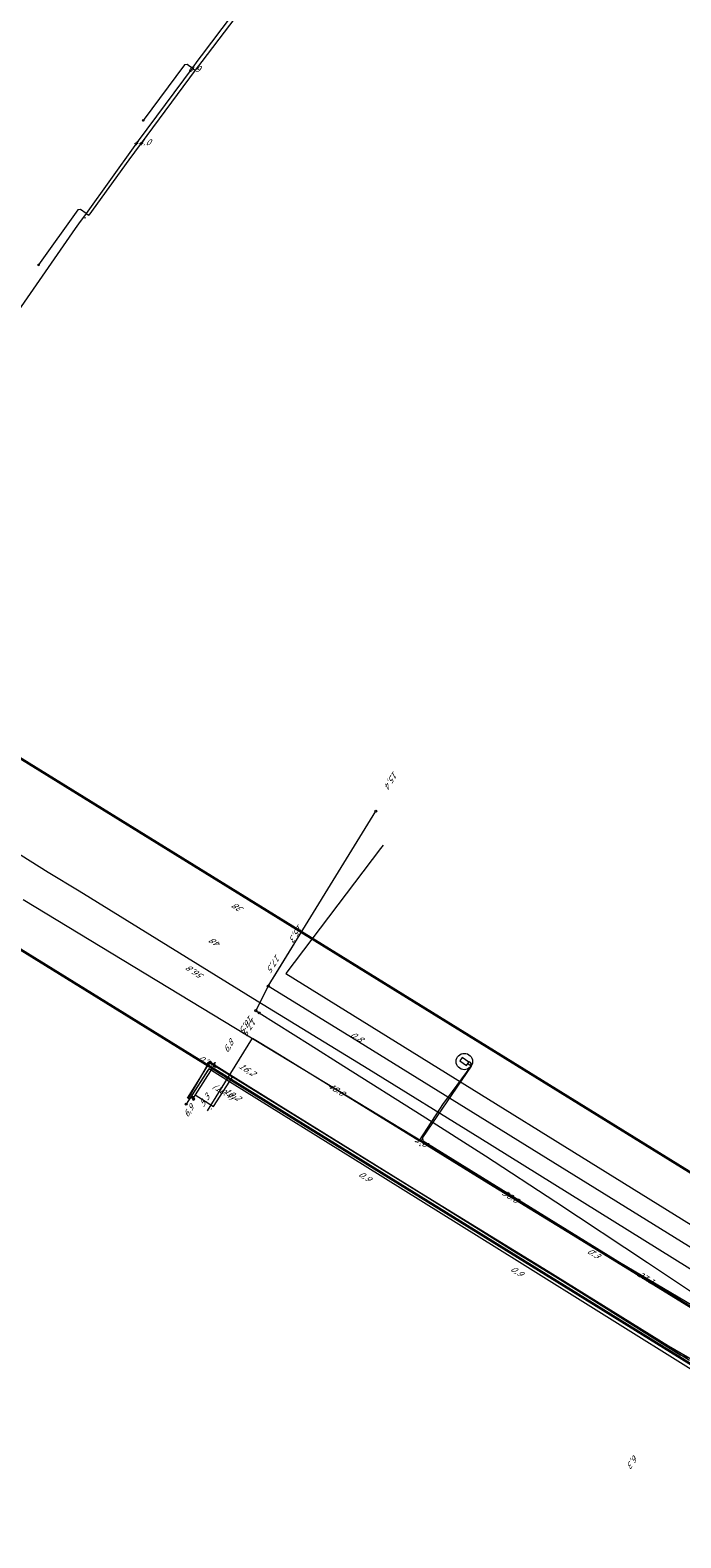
# Model space of a CAD drawing. Header units: metres. Extents: x 124576 to 133557, y 395865 to 402386.
# Tile 187 of 256: x 126742 to 126901, y 401491 to 401860. Entities that reach past the tile are written whole.
import ezdxf
from ezdxf.enums import TextEntityAlignment as Align

# ---------------------------------------------------------------- set-up
doc = ezdxf.new("R2010")
doc.units = ezdxf.units.M
doc.header["$MEASUREMENT"] = 0
for name, color, linetype, lineweight, true_color in [('LG_AanduidingEisVoorzorgsmaatregel', 7, 'Continuous', 40, 0xf7284a), ('LG_buisleidingGevaarlijkeInhoud_NV_Nederlandse_Gasunie_West', 7, 'Continuous', 13, 0xff9b00), ('LG_Datatransport_KPN_BV', 3, 'Continuous', 13, 0x00ff00), ('LG_Datatransport_Tele2_Nederland_BV', 3, 'Continuous', 13, 0x00ff00), ('LG_Gas_Hoge_Druk', 7, 'Continuous', 13, 0xff9b00), ('LG_Gas_Hoge_Druk_Enexis_Netbeheer_BV', 7, 'Continuous', 13, 0xff9b00), ('LG_Gas_Hoge_Druk_P_Enexis_Netbeheer_BV', 7, 'Continuous', 13, 0xff9b00), ('LG_Gas_Lage_Druk', 7, 'Continuous', 13, 0xffdc7d), ('LG_Gas_Lage_Druk_Enexis_Netbeheer_BV', 7, 'Continuous', 13, 0xffdc7d), ('LG_Gas_Lage_Druk_P_Enexis_Netbeheer_BV', 7, 'Continuous', 13, 0xffdc7d), ('LG_Laag_Spanning_Enexis_Netbeheer_BV', 7, 'Continuous', 13, 0x960000), ('LG_unet-4_Brabant_Water', 5, 'Continuous', 13, 0x0000ff)]:
    doc.layers.add(name, color=color, linetype=linetype, lineweight=lineweight, true_color=true_color)
for name, color, linetype, lineweight in [('LG_Datatransport_P_KPN_BV', 7, 'Continuous', 0), ('LG_Laag_Spanning_P_Enexis_Netbeheer_BV', 7, 'Continuous', 0), ('LG_n00003_Spitters_Electrotechniek_BV', 7, 'Continuous', 13), ('MV_Datatransport', 7, 'Continuous', 0), ('MV_Gas_Hoge_Druk', 7, 'Continuous', 0), ('MV_Gas_Hoge_Druk_lijn', 7, 'Continuous', 0), ('MV_Gas_Hoge_Druk_pijl', 7, 'Continuous', 0), ('MV_Gas_Lage_Druk', 7, 'Continuous', 0), ('MV_Gas_Lage_Druk_pijl', 7, 'Continuous', 0), ('MV_Laag_Spanning', 7, 'Continuous', 0), ('MV_Laag_Spanning_lijn', 7, 'Continuous', 0), ('MV_Laag_Spanning_pijl', 7, 'Continuous', 0)]:
    doc.layers.add(name, color=color, linetype=linetype, lineweight=lineweight)
doc.styles.add('Klic_Annotatie', font='verdanai.ttf', dxfattribs={"oblique": 20, "height": 1.4})

# ---------------------------------------------------------------- blocks, each defined once
blk = doc.blocks.new('Mof')
at = {"layer": 'LG_Laag_Spanning_P_Enexis_Netbeheer_BV'}
h = blk.add_hatch(color=256, dxfattribs=at)
edge = h.paths.add_edge_path()
edge.add_arc((0, 0), 2, 0, 360)
blk = doc.blocks.new('Streetlight')
at = {"layer": 'LG_Laag_Spanning_P_Enexis_Netbeheer_BV'}
for p, q in [((-1.8, 1.8), (-1.1, 1.1)), ((0, 2.5), (0, 1.5)), ((1.8, 1.8), (1.1, 1.1)), ((-1.1, -1.1), (-1.8, -1.8)), ((0, -1.5), (0, -2.5)), ((1.1, -1.1), (1.8, -1.8))]:
    blk.add_line(p, q, dxfattribs=at)
at = {"layer": 'LG_Laag_Spanning_P_Enexis_Netbeheer_BV', "flags": 128}
for points in [[(-2.5, 0), (-1.5, 0)], [(1.5, 0), (2.5, 0)]]:
    blk.add_lwpolyline(points, dxfattribs=at)
at = {"layer": 'LG_Laag_Spanning_P_Enexis_Netbeheer_BV'}
blk.add_circle((0, 0), 1.5, dxfattribs=at)
blk = doc.blocks.new('Eindkap')
at = {"layer": 'LG_Gas_Lage_Druk_P_Enexis_Netbeheer_BV', "flags": 128}
blk.add_lwpolyline([(-0.8, -2.5), (1.7, -2.5), (1.7, 2.5), (-0.8, 2.5), (-2, 1.2), (-2, -1.2), (-0.8, -2.5)], close=True, dxfattribs=at)
blk = doc.blocks.new('DeliveryPoint_1')
at = {"layer": 'LG_Gas_Lage_Druk_P_Enexis_Netbeheer_BV', "flags": 128}
blk.add_lwpolyline([(-3.8, -2.5), (3.8, -2.5), (3.8, 2.5), (-3.8, 2.5), (-3.8, -2.5)], close=True, dxfattribs=at)
blk.add_lwpolyline([(-3.8, 2.5), (-3.8, 2.2), (0, 0), (3.8, 2.2)], dxfattribs=at)
blk = doc.blocks.new('Aftakzadel')
at = {"layer": 'LG_Gas_Lage_Druk_P_Enexis_Netbeheer_BV', "flags": 128}
blk.add_lwpolyline([(3, 3.1, 0.414214), (1, 1.1), (1, -6.4), (-1, -6.4), (-1, 1.1, 0.414214), (-3, 3.1), (-5.5, 3.1), (-5.5, 4.1), (-3, 4.1, -0.414214), (0, 1.1, -0.414214), (3, 4.1), (5.5, 4.1), (5.5, 3.1), (3, 3.1)], format="xyb", close=True, dxfattribs=at)
blk = doc.blocks.new('Afsluiter_1')
at = {"layer": 'LG_Gas_Hoge_Druk_P_Enexis_Netbeheer_BV'}
blk.add_line((0, -2.5), (0, 2.5), dxfattribs=at)
at = {"layer": 'LG_Gas_Hoge_Druk_P_Enexis_Netbeheer_BV', "extrusion": (0, 0, -1)}
blk.add_solid([(0.2, 2.5), (-0.3, 2.5), (0.2, -2.5), (-0.3, -2.5)], dxfattribs=at)
blk = doc.blocks.new('m_pijl')
at = {"layer": 'MV_Laag_Spanning_pijl'}
blk.add_hatch(color=7, dxfattribs=at).paths.add_polyline_path([(-1, -0.3), (-1, 0), (-1, 0.3), (0, 0)])
at = {"layer": 'MV_Laag_Spanning_pijl', "flags": 128}
blk.add_lwpolyline([(-1, 0), (-1, 0.3), (0, 0), (-1, -0.3), (-1, 0)], close=True, dxfattribs=at)
blk = doc.blocks.new('m_pijl_3')
at = {"layer": 'MV_Gas_Hoge_Druk_pijl'}
blk.add_hatch(color=7, dxfattribs=at).paths.add_polyline_path([(-1, -0.3), (-1, 0), (-1, 0.3), (0, 0)])
at = {"layer": 'MV_Gas_Hoge_Druk_pijl', "flags": 128}
blk.add_lwpolyline([(-1, 0), (-1, 0.3), (0, 0), (-1, -0.3), (-1, 0)], close=True, dxfattribs=at)
blk = doc.blocks.new('m_pijl_2')
at = {"layer": 'MV_Gas_Lage_Druk_pijl'}
blk.add_hatch(color=7, dxfattribs=at).paths.add_polyline_path([(-1, -0.3), (-1, 0), (-1, 0.3), (0, 0)])
at = {"layer": 'MV_Gas_Lage_Druk_pijl', "flags": 128}
blk.add_lwpolyline([(-1, 0), (-1, 0.3), (0, 0), (-1, -0.3), (-1, 0)], close=True, dxfattribs=at)
blk = doc.blocks.new('Onbekend_3')
at = {"layer": 'LG_Datatransport_P_KPN_BV'}
blk.add_hatch(color=256, dxfattribs=at).paths.add_polyline_path([(-0.3, -1.1, -0.262633), (0.2, 0.2), (0.6, 0.5, 0.379827), (0.7, 1.3), (0.7, 1.3, 0.228508), (0, 1.5), (0, 1.5, 0.459053), (-0.8, 0.8), (-1.3, 0.9, -0.414214), (-0.1, 2, -0.243799), (1.1, 1.5, -0.379827), (0.9, 0.1), (0.5, -0.2, 0.262633), (0.2, -1.1), (-0.2, -1.1)])
blk.add_circle((0, 0), 2.5, dxfattribs=at)
at = {"layer": 'LG_Datatransport_P_KPN_BV', "extrusion": (0, 0, -1)}
blk.add_solid([(0.3, -2.1), (-0.2, -2.1), (0.3, -1.5), (-0.2, -1.5)], dxfattribs=at)
blk = doc.blocks.new('Mof_2')
at = {"layer": 'LG_Datatransport_P_KPN_BV'}
h = blk.add_hatch(color=256, dxfattribs=at)
edge = h.paths.add_edge_path()
edge.add_arc((0, 0), 2, 0, 360)

msp = doc.modelspace()

# ---------------------------------------------------------------- linework, layer by layer
at = {"layer": 'LG_AanduidingEisVoorzorgsmaatregel', "flags": 128}
msp.add_lwpolyline([(126983.11, 401491.11), (126971.88, 401491.11), (126660.45, 401683.71), (126660.45, 401730.47), (127001.43, 401519.73)], dxfattribs=at)
msp.add_lwpolyline([(126983.11, 401491.11), (126971.88, 401491.11), (126660.45, 401683.71), (126660.45, 401730.47), (127001.43, 401519.73)], dxfattribs=at)
at = {"layer": 'LG_buisleidingGevaarlijkeInhoud_NV_Nederlandse_Gasunie_West', "flags": 128}
msp.add_lwpolyline([(126990.57, 401502.77), (126974.09, 401512.97), (126960.5, 401521.51), (126906, 401555.03), (126851.6, 401588.85), (126824.42, 401605.66), (126797.14, 401622.39), (126753.57, 401649.35), (126746.01, 401653.91), (126702.16, 401681.41), (126674.94, 401698.35), (126646.85, 401715.64), (126635.83, 401722.3), (126633.13, 401723.85)], dxfattribs=at)
at = {"layer": 'LG_Datatransport_KPN_BV'}
for p, q in [((126799.87, 401626.07), (126826.19, 401668.88)), ((126801.04, 401628.04), (126806.31, 401636.55)), ((126796.82, 401620.08), (126797.64, 401619.56)), ((126785.07, 401605.51), (126779.79, 401597.23))]:
    msp.add_line(p, q, dxfattribs=at)
at = {"layer": 'LG_Datatransport_KPN_BV', "flags": 128}
for points in [[(126799.87, 401626.07), (126796.82, 401620.08), (126796.82, 401620.08)], [(126923.85, 401549.31), (126820.19, 401613.48), (126799.87, 401626.07)], [(126797.64, 401619.56), (126810.1, 401611.69), (126818.32, 401606.5), (126837.48, 401594.4), (126853.01, 401584.58), (126870.18, 401573.3), (126892.6, 401558.43), (126913.15, 401544.8), (126916.72, 401542.38)], [(126904.6, 401531.5), (126860.74, 401558.89), (126823.58, 401582.07), (126791.06, 401602.26), (126785.28, 401605.83), (126779.79, 401597.23)]]:
    msp.add_lwpolyline(points, dxfattribs=at)
at = {"layer": 'LG_Datatransport_Tele2_Nederland_BV', "flags": 128}
msp.add_lwpolyline([(126827.94, 401660.57), (126827.32, 401659.79), (126804.16, 401629.19), (126922.01, 401556.07), (126926.65, 401556.98)], dxfattribs=at)
at = {"layer": 'LG_Gas_Hoge_Druk', "flags": 128}
msp.add_lwpolyline([(126848.37, 401606.66), (126848.37, 401606.66), (126848.38, 401606.66), (126848.38, 401606.66), (126848.38, 401606.66), (126848.38, 401606.67), (126848.38, 401606.67), (126848.94, 401607.5), (126848.94, 401607.5), (126848.94, 401607.5), (126848.94, 401607.5), (126848.94, 401607.5), (126848.94, 401607.5), (126848.94, 401607.51), (126848.94, 401607.51), (126848.94, 401607.51), (126848.94, 401607.51), (126848.94, 401607.51), (126848.93, 401607.51), (126848.93, 401607.51), (126847.27, 401608.62), (126847.27, 401608.62), (126847.27, 401608.63), (126847.27, 401608.63), (126847.27, 401608.63), (126847.27, 401608.63), (126847.26, 401608.63), (126847.26, 401608.63), (126847.26, 401608.63), (126847.26, 401608.62), (126847.26, 401608.62), (126847.26, 401608.62), (126847.26, 401608.62), (126846.7, 401607.79), (126846.7, 401607.79), (126846.7, 401607.79), (126846.7, 401607.79), (126846.7, 401607.79), (126846.7, 401607.78), (126846.7, 401607.78), (126846.7, 401607.78), (126846.7, 401607.78), (126846.7, 401607.78), (126846.7, 401607.78), (126846.7, 401607.78), (126846.7, 401607.78), (126848.37, 401606.66), (126848.37, 401606.66), (126848.37, 401606.66), (126848.37, 401606.66), (126848.37, 401606.66), (126848.37, 401606.66), (126848.37, 401606.66)], dxfattribs=at)
at = {"layer": 'LG_Gas_Hoge_Druk_Enexis_Netbeheer_BV', "flags": 128}
for points in [[(126837.76, 401587.7), (126836.87, 401588.28), (126842.74, 401597.35), (126843.79, 401598.79), (126849.48, 401606.53), (126848.65, 401607.09)], [(126906.6, 401534.4), (126906.58, 401534.41), (126906.09, 401534.74), (126903.99, 401536.12), (126903.32, 401547.3), (126875.47, 401564.4), (126853.84, 401577.69), (126838.67, 401587.11), (126837.76, 401587.7)]]:
    msp.add_lwpolyline(points, dxfattribs=at)
at = {"layer": 'LG_Gas_Hoge_Druk_P_Enexis_Netbeheer_BV'}
msp.add_circle((126847.82, 401607.64), 2, dxfattribs=at)
at = {"layer": 'LG_Gas_Lage_Druk', "flags": 128}
msp.add_lwpolyline([(126848.37, 401606.66), (126848.37, 401606.66), (126848.38, 401606.66), (126848.38, 401606.66), (126848.38, 401606.66), (126848.38, 401606.67), (126848.38, 401606.67), (126848.94, 401607.5), (126848.94, 401607.5), (126848.94, 401607.5), (126848.94, 401607.5), (126848.94, 401607.5), (126848.94, 401607.5), (126848.94, 401607.51), (126848.94, 401607.51), (126848.94, 401607.51), (126848.94, 401607.51), (126848.94, 401607.51), (126848.93, 401607.51), (126848.93, 401607.51), (126847.27, 401608.62), (126847.27, 401608.62), (126847.27, 401608.63), (126847.27, 401608.63), (126847.27, 401608.63), (126847.27, 401608.63), (126847.26, 401608.63), (126847.26, 401608.63), (126847.26, 401608.63), (126847.26, 401608.62), (126847.26, 401608.62), (126847.26, 401608.62), (126847.26, 401608.62), (126846.7, 401607.79), (126846.7, 401607.79), (126846.7, 401607.79), (126846.7, 401607.79), (126846.7, 401607.79), (126846.7, 401607.78), (126846.7, 401607.78), (126846.7, 401607.78), (126846.7, 401607.78), (126846.7, 401607.78), (126846.7, 401607.78), (126846.7, 401607.78), (126846.7, 401607.78), (126848.37, 401606.66), (126848.37, 401606.66), (126848.37, 401606.66), (126848.37, 401606.66), (126848.37, 401606.66), (126848.37, 401606.66), (126848.37, 401606.66)], dxfattribs=at)
at = {"layer": 'LG_Gas_Lage_Druk_Enexis_Netbeheer_BV'}
msp.add_line((126786.3, 401606.22), (126782.01, 401599.46), dxfattribs=at)
at = {"layer": 'LG_Gas_Lage_Druk_Enexis_Netbeheer_BV', "flags": 128}
for points in [[(126786.66, 401606.8), (126786.3, 401606.22), (126782.01, 401599.46), (126781.48, 401598.62)], [(126785.62, 401607.45), (126786.66, 401606.8), (126808.29, 401593.4), (126837.94, 401575.05), (126868.31, 401556.37), (126897.79, 401538.09), (126903.92, 401534.53), (126904.86, 401534.55), (126905.74, 401535.89), (126910.36, 401542.73), (126913.51, 401547.13), (126915.4, 401550.41), (126916.88, 401551.81), (126918.74, 401552.35), (126920.79, 401552.32), (126923.82, 401552.54), (126927.25, 401553.13), (126930.5, 401553.89), (126933.01, 401554.51), (126934.31, 401555.25)]]:
    msp.add_lwpolyline(points, dxfattribs=at)
at = {"layer": 'LG_Gas_Lage_Druk_P_Enexis_Netbeheer_BV'}
msp.add_circle((126847.82, 401607.64), 2, dxfattribs=at)
at = {"layer": 'LG_Laag_Spanning_Enexis_Netbeheer_BV', "flags": 128}
for points in [[(126795.82, 401870.18), (126783.48, 401853.71), (126782.65, 401852.58), (126781.25, 401850.69), (126768.07, 401832.85), (126767.25, 401831.72), (126755.32, 401815.12), (126753.47, 401812.54), (126752.66, 401811.4), (126737.91, 401790.27), (126737.51, 401789.69), (126737.12, 401789.11), (126729.56, 401778.02)], [(126795.82, 401870.18), (126783.48, 401853.71), (126782.65, 401852.58), (126781.25, 401850.69), (126768.07, 401832.85), (126767.25, 401831.72), (126755.32, 401815.12), (126753.47, 401812.54), (126752.66, 401811.4), (126737.91, 401790.27), (126737.51, 401789.69)], [(126795.82, 401870.18), (126783.48, 401853.71), (126782.65, 401852.58), (126781.25, 401850.69), (126768.07, 401832.85), (126767.25, 401831.72), (126755.32, 401815.12), (126753.47, 401812.54), (126752.66, 401811.4), (126737.91, 401790.27), (126737.51, 401789.69)], [(126781.25, 401850.69), (126780.03, 401851.59), (126779.33, 401851.48), (126769.28, 401837.87)], [(126755.32, 401815.12), (126753.95, 401816.09), (126753.26, 401815.98), (126743.68, 401802.54)]]:
    msp.add_lwpolyline(points, dxfattribs=at)
at = {"layer": 'LG_n00003_Spitters_Electrotechniek_BV'}
for p, q in [((126838, 401587.78), (126739.89, 401647.16)), ((126784.93, 401606.5), (126780.06, 401598.65)), ((126785.53, 401607.44), (126784.93, 401606.5)), ((126790.58, 401604.34), (126785.53, 401607.44)), ((126805.32, 401595.19), (126790.58, 401604.34)), ((126815.82, 401588.68), (126805.32, 401595.19)), ((126831.08, 401579.16), (126815.82, 401588.68)), ((126881.04, 401561.12), (126838, 401587.78)), ((126851.84, 401566.21), (126831.08, 401579.16)), ((126859.54, 401561.41), (126851.84, 401566.21)), ((126871.23, 401554.22), (126859.54, 401561.41)), ((126904.34, 401546.82), (126881.04, 401561.12)), ((126881.92, 401547.54), (126871.23, 401554.22)), ((126897.51, 401537.73), (126881.92, 401547.54)), ((126900.65, 401535.82), (126897.51, 401537.73)), ((126903.79, 401534.77), (126900.65, 401535.82))]:
    msp.add_line(p, q, dxfattribs=at)
at = {"layer": 'LG_unet-4_Brabant_Water', "flags": 128}
for points in [[(126785.69, 401607.17), (126785.81, 401607.26), (126785.89, 401607.41), (126785.88, 401607.59), (126785.76, 401607.67), (126785.64, 401607.68), (126785.45, 401607.61), (126785.33, 401607.39), (126780.22, 401598.55)], [(126902.91, 401534.5), (126873.23, 401553.08), (126834.42, 401577.05), (126785.69, 401607.17)], [(126903.58, 401534.43), (126904.48, 401535.81), (126903.73, 401547.38), (126837.77, 401588.15), (126837.67, 401589.08), (126849.57, 401606.47), (126849.5, 401607.18), (126849.36, 401607.36), (126848.97, 401607.6)]]:
    msp.add_lwpolyline(points, dxfattribs=at)
at = {"layer": 'MV_Gas_Hoge_Druk_lijn'}
msp.add_line((126784.96, 401595.6), (126795.99, 401613.38), dxfattribs=at)
at = {"layer": 'MV_Gas_Hoge_Druk_pijl'}
for p, q in [((126836.86, 401588.26), (126837.71, 401587.74)), ((126880.42, 401561.73), (126880.25, 401561.46)), ((126880.42, 401561.73), (126903.68, 401547.92))]:
    msp.add_line(p, q, dxfattribs=at)
at = {"layer": 'MV_Gas_Hoge_Druk_pijl', "flags": 128}
for points in [[(126795.99, 401613.38), (126801.54, 401609.98), (126836.86, 401588.26)], [(126837.71, 401587.74), (126868.26, 401568.95), (126880.42, 401561.73)]]:
    msp.add_lwpolyline(points, dxfattribs=at)
at = {"layer": 'MV_Gas_Lage_Druk_pijl'}
for p, q in [((126786.49, 401596.62), (126791.17, 401604.01)), ((126782.01, 401599.46), (126786.49, 401596.62))]:
    msp.add_line(p, q, dxfattribs=at)
at = {"layer": 'MV_Laag_Spanning_lijn'}
msp.add_line((126755.32, 401815.12), (126755.96, 401814.66), dxfattribs=at)
at = {"layer": 'MV_Laag_Spanning_pijl'}
msp.add_line((126781.25, 401850.69), (126781.96, 401850.16), dxfattribs=at)
at = {"layer": 'MV_Laag_Spanning_pijl', "flags": 128}
for points in [[(126808.79, 401885.03), (126797.15, 401870.07), (126790.36, 401861.21), (126783.6, 401852.33), (126781.96, 401850.16)], [(126781.96, 401850.16), (126765.77, 401828.27), (126755.96, 401814.66)]]:
    msp.add_lwpolyline(points, dxfattribs=at)

# ---------------------------------------------------------------- block references
at = {"layer": 'LG_Datatransport_P_KPN_BV', "xscale": 0.1, "yscale": 0.1, "zscale": 0.1}
for name, p in [('Onbekend_3', (126826.19, 401668.88)), ('Onbekend_3', (126799.87, 401626.07)), ('Onbekend_3', (126799.87, 401626.07)), ('Onbekend_3', (126799.87, 401626.07)), ('Onbekend_3', (126796.82, 401620.08)), ('Onbekend_3', (126796.82, 401620.08)), ('Onbekend_3', (126797.64, 401619.56)), ('Onbekend_3', (126797.64, 401619.56)), ('Onbekend_3', (126779.79, 401597.23)), ('Mof_2', (126779.79, 401597.22))]:
    msp.add_blockref(name, p, dxfattribs=at)
at = {"layer": 'LG_Gas_Hoge_Druk_P_Enexis_Netbeheer_BV', "xscale": 0.1, "yscale": 0.1, "zscale": 0.1, "rotation": 33}
msp.add_blockref('Afsluiter_1', (126837.76, 401587.7), dxfattribs=at)
at = {"layer": 'LG_Gas_Lage_Druk_P_Enexis_Netbeheer_BV'}
for name, p, xscale, yscale, zscale, rotation in [('Eindkap', (126785.62, 401607.45), 0.09999999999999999, 0.09999999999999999, 0.09999999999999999, 302), ('Aftakzadel', (126786.66, 401606.8), 0.1, 0.1, 0.1, 32), ('DeliveryPoint_1', (126781.48, 401598.62), 0.1, 0.1, 0.1, 122)]:
    msp.add_blockref(name, p, dxfattribs=dict(at, xscale=xscale, yscale=yscale, zscale=zscale, rotation=rotation))
at = {"layer": 'LG_Laag_Spanning_P_Enexis_Netbeheer_BV', "xscale": 0.1, "yscale": 0.1, "zscale": 0.1}
for p in [(126781.25, 401850.69), (126755.32, 401815.12)]:
    msp.add_blockref('Mof', p, dxfattribs=at)
for p, rotation in [((126769.28, 401837.87), 126), ((126743.68, 401802.54), 125)]:
    msp.add_blockref('Streetlight', p, dxfattribs=dict(at, rotation=rotation))
at = {"layer": 'MV_Gas_Hoge_Druk_pijl'}
for p, xscale, yscale, zscale, rotation in [((126836, 401588), 0.1, 0.1, 0.1, 329), ((126837, 401587), 0.1, 0.1, 0.1, 329), ((126880, 401561), 0.1, 0.1, 0.1, 329.9999999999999), ((126880, 401561), 0.09999999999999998, 0.09999999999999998, 0.09999999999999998, 240)]:
    msp.add_blockref('m_pijl_3', p, dxfattribs=dict(at, xscale=xscale, yscale=yscale, zscale=zscale, rotation=rotation))
at = {"layer": 'MV_Gas_Lage_Druk_pijl', "xscale": 0.1, "yscale": 0.1, "zscale": 0.1}
for p, rotation in [((126791, 401604), 56.99999999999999), ((126786, 401596), 328)]:
    msp.add_blockref('m_pijl_2', p, dxfattribs=dict(at, rotation=rotation))
at = {"layer": 'MV_Laag_Spanning_pijl', "xscale": 0.1, "yscale": 0.1, "zscale": 0.1}
for p, rotation in [((126781, 401850), 324), ((126781, 401850), 233), ((126755, 401814), 235)]:
    msp.add_blockref('m_pijl', p, dxfattribs=dict(at, rotation=rotation))

# ---------------------------------------------------------------- texts
at = {"layer": 'MV_Datatransport', "style": 'Klic_Annotatie', "oblique": 20}
for s, rotation, p in [('15,4', 238.3, (126830.02, 401676.72)), ('38', 148.2, (126792.69, 401645.06)), ('15,3', 238.4, (126806.79, 401639.27)), ('48', 148.1, (126787.12, 401636.53)), ('17,5', 238.4, (126801.32, 401631.91)), ('56,8', 146.1, (126782.19, 401629.28)), ('16,5', 236.1, (126794.68, 401617.01)), ('17,5', 236.1, (126795.51, 401616.45)), ('0,8', 328.2, (126821.41, 401613.71)), ('6,8', 58, (126790.08, 401611.3)), ('6,0', 148, (126784.9, 401607.46)), ('16,2', 328, (126794.6, 401605.7)), ('10,2', 328, (126791, 401599.61)), ('6,9', 58, (126780.36, 401595.48)), ('0,9', 328, (126823.4, 401579.55)), ('0,9', 328, (126860.58, 401556.37)), ('6,3', 236.4, (126889.1, 401510.01))]:
    msp.add_text(s, height=1.4, rotation=rotation, dxfattribs=at).set_placement(p, align=Align.MIDDLE_CENTER)
at = {"layer": 'MV_Gas_Hoge_Druk', "style": 'Klic_Annotatie', "oblique": 20}
for s, rotation, p in [('48.0', 328, (126816.43, 401600.83)), ('1.0', 328, (126837.29, 401588)), ('50.0', 328, (126859.01, 401574.64)), ('0.3', 329, (126879.32, 401560.72)), ('27.1', 329, (126892.07, 401554.81))]:
    msp.add_text(s, height=1.4, rotation=rotation, dxfattribs=at).set_placement(p, align=Align.MIDDLE_CENTER)
at = {"layer": 'MV_Gas_Lage_Druk', "style": 'Klic_Annotatie', "oblique": 20}
for s, rotation, p in [('(10.4)', 328, (126788.83, 401600.32)), ('5.3', 58, (126784.25, 401598.04))]:
    msp.add_text(s, height=1.4, rotation=rotation, dxfattribs=at).set_placement(p, align=Align.MIDDLE_CENTER)
at = {"layer": 'MV_Laag_Spanning', "style": 'Klic_Annotatie', "oblique": 20}
for s, p in [('0.9', (126781.6, 401850.43)), ('44.0', (126768.85, 401832.5))]:
    msp.add_text(s, height=1.4, rotation=1, dxfattribs=at).set_placement(p, align=Align.MIDDLE_CENTER)

doc.saveas('drawing.dxf')
